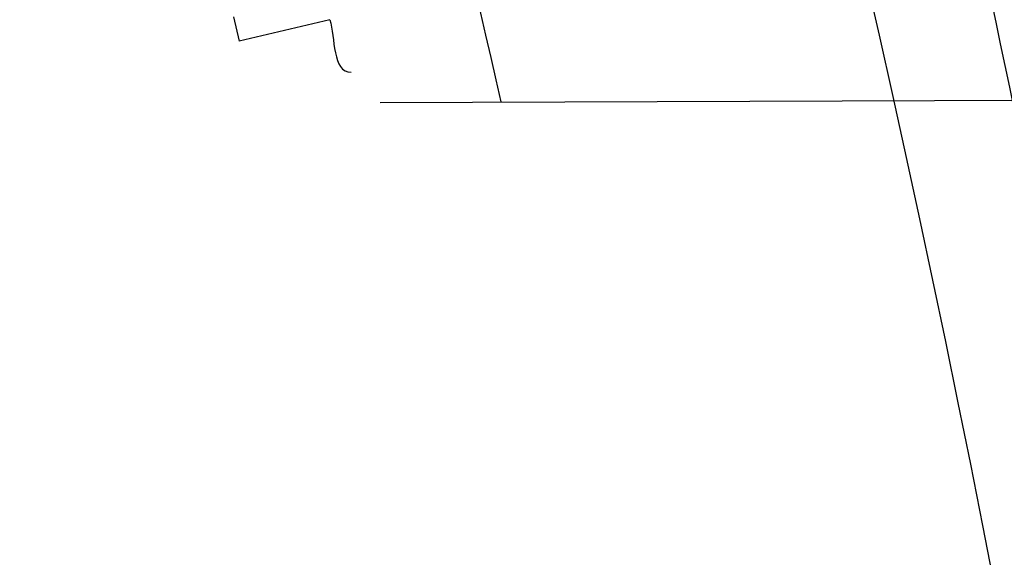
# Model space of a CAD drawing. Header units: millimetres. Extents: x 0 to 297, y 0 to 210.
# Tile 97 of 256: x 143.472 to 143.4959, y 93.4897 to 93.5028. Entities that reach past the tile are written whole.
import ezdxf

# ---------------------------------------------------------------- set-up
doc = ezdxf.new("R2010")
doc.units = ezdxf.units.MM
doc.header["$LTSCALE"] = 16.335
doc.layers.get('0').update_dxf_attribs({"linetype": 'CONTINUOUS'})
for name, color, linetype in [('01_GLOBAL', 7, 'CONTINUOUS'), ('INTFCLR_1', 7, 'CONTINUOUS'), ('INTFCLR_144815', 7, 'CONTINUOUS')]:
    doc.layers.add(name, color=color, linetype=linetype)

msp = doc.modelspace()

# ---------------------------------------------------------------- linework, layer by layer
at = {"color": 7, "linetype": 'Continuous'}
msp.add_circle((144.2368034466, 92.193132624), 3.04, dxfattribs=at)
at = {"color": 9, "linetype": 'Continuous'}
msp.add_arc((144.2368034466, 92.193132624), 3.001038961, 92.9674534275, 177.0325465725, dxfattribs=at)
at = {"layer": '01_GLOBAL', "color": 7, "linetype": 'Continuous'}
msp.add_circle((144.2368034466, 92.193132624), 3.08, dxfattribs=at)
at = {"layer": 'INTFCLR_1', "color": 9, "linetype": 'Continuous'}
for p, q in [((143.4772068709, 93.5028402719), (143.4773429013, 93.50225435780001)), ((143.4795337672, 93.5027719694), (143.4773429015, 93.50225435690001)), ((143.4807515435, 93.5007671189), (143.5082285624, 93.50086303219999))]:
    msp.add_line(p, q, dxfattribs=at)
at = {"layer": 'INTFCLR_1', "color": 6, "linetype": 'Continuous'}
for radius, start, end in [(0.4827613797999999, 270, 90.00000002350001), (0.4587930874, 270, 90.00000002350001), (0.417241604, 12.6566595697, 15.0858372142)]:
    msp.add_arc((143.076579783, 93.4093562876), radius, start, end, dxfattribs=at)
at = {"layer": 'INTFCLR_1', "color": 9, "linetype": 'Continuous'}
msp.add_arc((143.0804235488, 93.4093562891), 0.4227844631, 346.8756062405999, 13.1243934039, dxfattribs=at)
for points, knots in [([(143.505791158, 93.2600745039), (143.5067409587, 93.2626590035), (143.5086022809, 93.26787776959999), (143.5121486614, 93.2784613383), (143.5179028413, 93.2974584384), (143.5232385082, 93.319755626), (143.5267617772, 93.3396835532), (143.5282429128, 93.3498591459), (143.5290073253, 93.35574456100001), (143.5307716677, 93.37052008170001), (143.5326049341, 93.3957667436), (143.5323109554, 93.4255533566), (143.5309256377, 93.444856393), (143.5300542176, 93.4537694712), (143.5294126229, 93.45969752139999), (143.5274302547, 93.4756973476), (143.5229291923, 93.50131752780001), (143.5164430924, 93.5263308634), (143.5118037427, 93.5411769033), (143.5100588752, 93.5464871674), (143.5074043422, 93.5543094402), (143.501415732, 93.57066310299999), (143.4910739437, 93.59466517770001), (143.4792964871, 93.6173411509), (143.4710860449, 93.6312983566), (143.4672487, 93.637511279), (143.4646994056, 93.64156113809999), (143.4578048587, 93.6522122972), (143.446251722, 93.6685591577), (143.4302039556, 93.688459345), (143.4166114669, 93.7033760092), (143.4071163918, 93.7129106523), (143.4018664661, 93.7179588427), (143.3945821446, 93.7247669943), (143.3843862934, 93.7336815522), (143.373349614, 93.7423309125), (143.3667450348, 93.7470278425), (143.3640805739, 93.74883137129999), (143.3625174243, 93.7498684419), (143.360134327, 93.7513983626), (143.3576340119, 93.7529030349), (143.3554317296, 93.7540584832), (143.3541938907, 93.75463331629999), (143.3532081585, 93.75498488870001), (143.3525262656, 93.7551440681), (143.3519536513, 93.75505755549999), (143.3518421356, 93.7545186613), (143.35211692, 93.75392300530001), (143.35259409, 93.7530975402), (143.3533650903, 93.7520584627), (143.354392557, 93.75079155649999), (143.3556852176, 93.7493056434), (143.3572290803, 93.7475999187), (143.358673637, 93.7460457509), (143.3599466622, 93.7446920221), (143.3621637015, 93.7423493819), (143.3658426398, 93.73850358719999), (143.3733257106, 93.73065133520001), (143.3814986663, 93.7218418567), (143.3889438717, 93.71342202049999), (143.3935459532, 93.708067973), (143.4009463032, 93.699278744), (143.4122758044, 93.6850353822), (143.4271285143, 93.6643128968), (143.4378788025, 93.6473958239), (143.4449171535, 93.6353542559), (143.4496927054, 93.62688497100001), (143.457931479, 93.6114260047), (143.4689344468, 93.588081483), (143.4765250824, 93.5686183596), (143.480055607, 93.5585271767)], [0, 0, 0, 0, 0.0103790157, 0.0208837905, 0.0420711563, 0.0851838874, 0.1071959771, 0.1183352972, 0.1239410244, 0.1295662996, 0.174425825, 0.2192336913, 0.2417180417, 0.247353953, 0.2529903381, 0.2641931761, 0.3081223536, 0.3509244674, 0.3614867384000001, 0.3667496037, 0.3719933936, 0.3926231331, 0.4323811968, 0.4704128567, 0.4888542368, 0.4934078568, 0.4979383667, 0.5068920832, 0.5412323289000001, 0.5733304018, 0.6031976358, 0.6172527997, 0.6240454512, 0.6306500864, 0.6548352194, 0.6750684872, 0.6834752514, 0.6853781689, 0.6871962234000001, 0.6905460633, 0.6960524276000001, 0.6981915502, 0.6999110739, 0.7012078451, 0.7020914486, 0.7026255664, 0.703100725, 0.7038824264, 0.7050749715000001, 0.7066970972, 0.7087489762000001, 0.7112252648, 0.7141188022, 0.7174211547, 0.7192230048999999, 0.7211233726, 0.7295789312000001, 0.7392839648, 0.7620096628, 0.7748693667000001, 0.7816473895, 0.7886214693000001, 0.8181786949, 0.8502212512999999, 0.8846823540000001, 0.8936821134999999, 0.9027944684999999, 0.9213301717, 0.9597016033, 1, 1, 1, 1]), ([(143.3574002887, 93.7533562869), (143.3579828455, 93.753356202), (143.360948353, 93.7521830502), (143.3643531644, 93.7501915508), (143.3676585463, 93.7481125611), (143.3692467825, 93.74707786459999), (143.3719545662, 93.74527944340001), (143.378664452, 93.7405994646), (143.3898825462, 93.7319854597), (143.4002548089, 93.7231045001), (143.4076654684, 93.7163228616), (143.4130031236, 93.71129788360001), (143.422653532, 93.7018115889), (143.4364709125, 93.68697153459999), (143.4527894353, 93.66717079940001), (143.4645442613, 93.65089855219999), (143.4715593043, 93.6402954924), (143.474151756, 93.63626614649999), (143.4780526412, 93.63008701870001), (143.4863962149, 93.616211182), (143.4983688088, 93.5936629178), (143.5088888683, 93.5697819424), (143.5149812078, 93.55350851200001), (143.5176807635, 93.5457272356), (143.5194547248, 93.5404463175), (143.524169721, 93.5256878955), (143.5307635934, 93.5008186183), (143.5353421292, 93.4753316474), (143.5373581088, 93.459416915), (143.5380104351, 93.45352171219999), (143.5388963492, 93.444658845), (143.5403047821, 93.42546452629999), (143.5406037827, 93.3958405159), (143.5387395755, 93.3707344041), (143.5369460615, 93.35604353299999), (143.5361688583, 93.3501906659), (143.5346627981, 93.3400704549), (143.5310794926, 93.320247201), (143.5256534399, 93.29807146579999), (143.5198047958, 93.2791850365), (143.5161994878, 93.2686605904), (143.5143072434, 93.26347094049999), (143.5133416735, 93.2609008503)], [0, 0, 0, 0, 0.0031306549, 0.0166311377, 0.0214593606, 0.0240790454, 0.0268205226, 0.0389267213, 0.0680356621, 0.1027866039, 0.1122691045, 0.1220183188, 0.1421809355, 0.1849822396, 0.2309158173, 0.2799873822, 0.2927706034, 0.2992370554, 0.3057353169, 0.3320403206, 0.3862319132, 0.4428084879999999, 0.4721383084, 0.4795908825, 0.487069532, 0.5020757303, 0.5628487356, 0.6251729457, 0.6410612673, 0.6490543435, 0.6570463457, 0.6889269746, 0.7524526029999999, 0.8160592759, 0.8240370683, 0.8319876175, 0.8477879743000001, 0.8790177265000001, 0.9402188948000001, 0.970317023, 0.9852457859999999, 1, 1, 1, 1]), ([(143.480055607, 93.5585271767), (143.4837259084, 93.5480364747), (143.4903909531, 93.5264789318), (143.4967360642, 93.4987698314), (143.4998687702, 93.480263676), (143.5011284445, 93.4715333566), (143.5019170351, 93.4656589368), (143.5038463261, 93.4494766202), (143.5057008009, 93.4227915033), (143.5054397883, 93.39601168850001), (143.5044671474, 93.37963975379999), (143.504022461, 93.3736652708), (143.5032714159, 93.3647734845), (143.5012002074, 93.34583974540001), (143.4963788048, 93.31729318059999), (143.49048443, 93.2935876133), (143.4864832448, 93.279982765), (143.4848602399, 93.2746477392), (143.4819377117, 93.26549629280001), (143.4757637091, 93.2478316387), (143.4658991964, 93.2237526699), (143.4557508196, 93.2030768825), (143.4492053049, 93.1910087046), (143.4468307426, 93.1867521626), (143.4433023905, 93.1805423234), (143.4357024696, 93.1677434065), (143.4236423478, 93.1493254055), (143.4088585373, 93.1292209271), (143.3981978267, 93.1161056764), (143.3920521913, 93.10890703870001), (143.3897353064, 93.10622028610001), (143.3858253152, 93.1017514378), (143.3786022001, 93.09371030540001), (143.3707422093, 93.0853343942), (143.3636495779, 93.0779186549), (143.3593994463, 93.0734576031), (143.3560255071, 93.0698150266), (143.3538487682, 93.0672934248), (143.3526496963, 93.0656994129), (143.3521523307, 93.0648535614), (143.3518509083, 93.0642467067), (143.3519780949, 93.06345700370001), (143.3536612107, 93.06380038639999), (143.3555127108, 93.06468782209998), (143.3588652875, 93.0665002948), (143.3620632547, 93.0685373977), (143.3646891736, 93.0702872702), (143.3663741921, 93.0714458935), (143.3692060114, 93.0734278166), (143.3737350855, 93.0767437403), (143.3800639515, 93.0816635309), (143.3895251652, 93.0894491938), (143.3979931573, 93.09704369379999), (143.4054028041, 93.1041496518), (143.4107134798, 93.1093907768), (143.4202844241, 93.1192590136), (143.4339256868, 93.13464747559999), (143.4499433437, 93.1551077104), (143.4614126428, 93.1718688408), (143.4682300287, 93.1827697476), (143.4707469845, 93.1869112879), (143.4745342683, 93.1932658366), (143.4826220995, 93.2075340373), (143.4941655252, 93.2306938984), (143.5021068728, 93.2500492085), (143.505791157, 93.2600745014)], [0, 0, 0, 0, 0.0419354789, 0.08505031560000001, 0.1071497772, 0.1127379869, 0.1183317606, 0.1295131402, 0.1742263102, 0.2191466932, 0.230445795, 0.2361065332, 0.241751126, 0.2641147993, 0.3079545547, 0.3508736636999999, 0.3561840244, 0.3614616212, 0.3719139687, 0.3924297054, 0.4320526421, 0.4700131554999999, 0.4792642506, 0.483852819, 0.4884035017, 0.5062126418, 0.5400088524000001, 0.5714206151, 0.6003317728, 0.6037560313, 0.6071340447, 0.6137178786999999, 0.6261602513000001, 0.6479155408, 0.6570536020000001, 0.6648783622, 0.6711643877, 0.6757843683, 0.6774462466, 0.6786751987, 0.6794900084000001, 0.6799813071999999, 0.6813020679, 0.6842478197, 0.6888651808, 0.6950795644, 0.6987591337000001, 0.70073729, 0.7027989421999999, 0.7117993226, 0.7219139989, 0.7330405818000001, 0.7580265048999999, 0.7648041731, 0.7717766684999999, 0.7861782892, 0.816667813, 0.8493175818, 0.8841610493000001, 0.8932352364, 0.8978283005, 0.9024468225, 0.9211469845, 0.9596997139, 1, 1, 1, 1]), ([(143.3574002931, 93.0653562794), (143.3572429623, 93.0653562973), (143.3568577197, 93.0654322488), (143.3568775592, 93.06612476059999), (143.3572897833, 93.0668372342), (143.3580025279, 93.06789625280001), (143.3590890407, 93.0692141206), (143.3605161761, 93.0708335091), (143.3622809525, 93.072732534), (143.364262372, 93.0748061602), (143.366417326, 93.0770245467), (143.3695810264, 93.08025667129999), (143.3761156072, 93.0869122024), (143.384127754, 93.09523631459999), (143.391492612, 93.1032318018), (143.3954790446, 93.1076756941), (143.3978410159, 93.1103473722), (143.4041032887, 93.11750254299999), (143.4149655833, 93.130539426), (143.4300350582, 93.1505356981), (143.4423327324, 93.1688638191), (143.4500842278, 93.18160511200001), (143.4536819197, 93.18778553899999), (143.4561024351, 93.19202072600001), (143.4627716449, 93.20402316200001), (143.4731139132, 93.2245897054), (143.4831746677, 93.2485613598), (143.4894718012, 93.2661502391), (143.4924519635, 93.2752607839), (143.4941067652, 93.2805713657), (143.4981845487, 93.2941079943), (143.5041933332, 93.3176982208), (143.5091109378, 93.34612180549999), (143.5112232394, 93.3649740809), (143.5119890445, 93.3738262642), (143.5124424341, 93.37977367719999), (143.5134340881, 93.3960708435), (143.5137003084, 93.4227328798), (143.5118091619, 93.4492982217), (143.5098423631, 93.46540487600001), (143.5090383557, 93.47125249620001), (143.5077538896, 93.4799440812), (143.5045588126, 93.4983716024), (143.498087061, 93.52596105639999), (143.4912937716, 93.5474097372), (143.4875537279, 93.5578460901)], [0, 0, 0, 0, 0.0008731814, 0.0017184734, 0.0032338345, 0.0055641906, 0.008732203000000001, 0.0127298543, 0.0175349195, 0.0231216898, 0.028646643, 0.0346996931, 0.0482229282, 0.0804128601, 0.09881585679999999, 0.1085510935, 0.1135452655, 0.1186072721, 0.1613234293, 0.207686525, 0.2575125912, 0.2837456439, 0.2904463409, 0.297201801, 0.3108185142, 0.3666506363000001, 0.4248611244, 0.4549770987, 0.470314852, 0.4780577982, 0.4858479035, 0.548777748, 0.6130125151, 0.6457681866, 0.6540348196, 0.6623247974, 0.6788712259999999, 0.7446474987, 0.8101274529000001, 0.8265054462, 0.8346996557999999, 0.8428862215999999, 0.8752668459, 0.9384715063, 1, 1, 1, 1])]:
    msp.add_open_spline(points, degree=3, knots=knots, dxfattribs=at)
at = {"layer": 'INTFCLR_1', "color": 6, "linetype": 'Continuous'}
for points, knots in [([(143.391388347, 93.7533562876), (143.3904120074, 93.7533562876), (143.3921762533, 93.7499955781), (143.3936912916, 93.7481416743), (143.3961672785, 93.74488846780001), (143.3992225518, 93.74120886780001), (143.403128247, 93.736512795), (143.4076936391, 93.73105931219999), (143.4125904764, 93.7251278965), (143.4174256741, 93.7191674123), (143.4219266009, 93.7134900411), (143.4260587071, 93.708161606), (143.4298162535, 93.70320548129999), (143.4332121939, 93.6986295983), (143.4362702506, 93.6944235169), (143.4390204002, 93.69056916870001), (143.4414908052, 93.687044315), (143.44370074, 93.6838395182), (143.4456749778, 93.6809337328), (143.4474377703, 93.67830292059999), (143.4490168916, 93.6759165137), (143.4504211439, 93.6737705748), (143.4516679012, 93.67184551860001), (143.4527743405, 93.67012138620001), (143.4537663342, 93.6685626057), (143.4546489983, 93.6671650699), (143.4556772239, 93.66552631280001), (143.456672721, 93.66392530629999), (143.4576979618, 93.66226084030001), (143.4585721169, 93.66083168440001), (143.4595323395, 93.65924962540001), (143.4605887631, 93.6574940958), (143.4617562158, 93.65553545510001), (143.4630444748, 93.65335047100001), (143.464465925, 93.65090949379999), (143.4660286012, 93.6481892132), (143.4677482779, 93.64514958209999), (143.4696392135, 93.6417492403), (143.4717186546, 93.63793570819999), (143.4740086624, 93.6336424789), (143.4765248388, 93.62880536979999), (143.4792812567, 93.62335013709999), (143.4822951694, 93.61718591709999), (143.4855914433, 93.610185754), (143.4891913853, 93.6021966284), (143.4931140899, 93.59302320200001), (143.4973740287, 93.58243061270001), (143.5019825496, 93.5700832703), (143.5068772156, 93.55569758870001), (143.5117345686, 93.53967004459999), (143.5162134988, 93.5226760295), (143.5200746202, 93.5054858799), (143.5232856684, 93.4882487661), (143.5258459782, 93.471032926), (143.5277689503, 93.4538356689), (143.5290609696, 93.4366975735), (143.529733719, 93.4196019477), (143.5297948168, 93.4025757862), (143.5292510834, 93.38560341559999), (143.5281065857, 93.3686870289), (143.5263644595, 93.3518401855), (143.5240214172, 93.3350289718), (143.5210770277, 93.31827583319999), (143.5175167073, 93.30154440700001), (143.5133376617, 93.28485591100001), (143.5085942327, 93.268441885), (143.5035656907, 93.2530998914), (143.4986112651, 93.23947982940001), (143.4940105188, 93.2278474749), (143.4897809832, 93.2178519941), (143.485903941, 93.2091976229), (143.4823616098, 93.2016588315), (143.4791285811, 93.19505078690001), (143.4761817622, 93.1892359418), (143.4734988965, 93.1841024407), (143.4710647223, 93.1795662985), (143.4688610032, 93.1755541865), (143.466865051, 93.1719939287), (143.4650570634, 93.1688259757), (143.4634184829, 93.16599997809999), (143.461937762, 93.1634824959), (143.4606041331, 93.16124327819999), (143.4594032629, 93.15924877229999), (143.4583170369, 93.15746207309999), (143.457331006, 93.1558543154), (143.4564183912, 93.15437798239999), (143.4555069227, 93.15291457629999), (143.4545265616, 93.151352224), (143.4534184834, 93.14960100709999), (143.4521719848, 93.1476496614), (143.4507682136, 93.14547482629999), (143.4491853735, 93.14305109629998), (143.4474055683, 93.1403597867), (143.4454085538, 93.13738261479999), (143.4431685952, 93.1340952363), (143.4406602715, 93.13047449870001), (143.4378551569, 93.12649963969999), (143.4347311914, 93.1221597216), (143.4312583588, 93.1174362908), (143.4274059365, 93.11231294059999), (143.4231637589, 93.1068033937), (143.4185304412, 93.1009244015), (143.4135422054, 93.0947465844), (143.408452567, 93.0885653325), (143.4036878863, 93.08286772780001), (143.3995946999, 93.07795220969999), (143.3963986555, 93.0741115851), (143.3938021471, 93.0707181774), (143.3922373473, 93.06880673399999), (143.3903920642, 93.0653562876), (143.391388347, 93.0653562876)], [0, 0, 0, 0, 0.0038604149, 0.007501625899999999, 0.0124785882, 0.0188917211, 0.0268498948, 0.0364677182, 0.0470694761, 0.05724446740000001, 0.066818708, 0.0757144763, 0.0839053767, 0.0914099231, 0.0982451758, 0.1044667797, 0.1101313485, 0.11526428, 0.1198589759, 0.1240215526, 0.1277856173, 0.1311734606, 0.1341617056, 0.1368541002, 0.1392736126, 0.1414672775, 0.143389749, 0.1469230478, 0.1489215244, 0.1511192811, 0.1535471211, 0.1562389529, 0.1592204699, 0.1625628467, 0.1662680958, 0.1703891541, 0.1749670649, 0.1800767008, 0.1857729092, 0.1921414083, 0.199315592, 0.2073311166, 0.2163077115, 0.2264451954, 0.2379233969, 0.2509534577, 0.2658909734, 0.2830621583, 0.3030578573, 0.3259639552, 0.3492662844, 0.3725305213, 0.3956109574, 0.4185782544, 0.4413347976, 0.4640172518, 0.4865192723, 0.5089682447, 0.5313242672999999, 0.5536477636, 0.5759939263, 0.5982772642, 0.6207472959, 0.6432362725, 0.6658996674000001, 0.6887559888, 0.7107777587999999, 0.7297237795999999, 0.7460531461, 0.7602331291, 0.7726347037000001, 0.7835467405, 0.7931663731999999, 0.8017211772, 0.8093215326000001, 0.8160683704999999, 0.8220757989, 0.8274205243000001, 0.8322066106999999, 0.8364980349, 0.8403367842, 0.8437547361, 0.8468031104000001, 0.8495420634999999, 0.8520223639, 0.8542604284, 0.8564046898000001, 0.8588391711, 0.861553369, 0.8645986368, 0.8679945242, 0.8717882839, 0.8760445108, 0.8807522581, 0.8859628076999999, 0.8917731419, 0.8981681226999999, 0.9051985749, 0.9129160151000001, 0.9213486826, 0.9305434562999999, 0.9404096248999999, 0.9509435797, 0.9619432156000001, 0.9720502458, 0.9803711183, 0.9870628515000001, 0.9922716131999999, 0.9960607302, 1, 1, 1, 1]), ([(143.3913883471, 93.0653562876), (143.3925009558, 93.0653562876), (143.3944304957, 93.0666565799), (143.3973970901, 93.0684425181), (143.4007982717, 93.07091395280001), (143.4050037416, 93.07413406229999), (143.4100111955, 93.07824530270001), (143.4155298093, 93.08303751), (143.4211292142, 93.0881607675), (143.4264144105, 93.0932249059), (143.43125736, 93.0980502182), (143.4356657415, 93.10260404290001), (143.4396603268, 93.1068634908), (143.4432708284, 93.1108234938), (143.4465216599, 93.11448276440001), (143.4494397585, 93.1178438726), (143.4520627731, 93.1209293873), (143.4544121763, 93.1237459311), (143.456513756, 93.1263080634), (143.4583900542, 93.12863120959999), (143.4600695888, 93.13073982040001), (143.4615949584, 93.1326788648), (143.4630975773, 93.13461062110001), (143.4646983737, 93.1366936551), (143.4663978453, 93.1389353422), (143.4680793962, 93.14118497), (143.4697311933, 93.1434241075), (143.4714499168, 93.1457859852), (143.4733525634, 93.1484399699), (143.4754791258, 93.1514562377), (143.477855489, 93.15489250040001), (143.4805066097, 93.1588113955), (143.4834545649, 93.163277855), (143.4867221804, 93.1683718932), (143.4903444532, 93.1742054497), (143.4943554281, 93.18090734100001), (143.4987865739, 93.1886348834), (143.5036710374, 93.1975962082), (143.5090369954, 93.2080352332), (143.5149200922, 93.22031723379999), (143.5212054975, 93.234617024), (143.5274896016, 93.2504853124), (143.5333654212, 93.2672157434), (143.5385840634, 93.28417448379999), (143.543100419, 93.30119588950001), (143.5469295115, 93.31826170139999), (143.5500694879, 93.3352816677), (143.5525457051, 93.3523020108), (143.5543635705, 93.36925021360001), (143.5555404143, 93.3861532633), (143.5560867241, 93.4029944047), (143.5560112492, 93.4197765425), (143.5553196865, 93.436509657), (143.5540157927, 93.4531831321), (143.5520992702, 93.46980412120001), (143.5495685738, 93.4863701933), (143.5464237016, 93.5028559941), (143.5426520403, 93.51929845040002), (143.5382472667, 93.5356769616), (143.5331875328, 93.5520104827), (143.527486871, 93.5682159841), (143.5213730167, 93.5836821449), (143.515238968, 93.5976906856), (143.5094946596, 93.6097472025), (143.5042564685, 93.6200023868), (143.4994933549, 93.6288052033), (143.4951738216, 93.63640014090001), (143.4912628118, 93.642992), (143.4877284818, 93.6487368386), (143.4845342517, 93.6537660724), (143.4816534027, 93.65817529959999), (143.4790579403, 93.662051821), (143.4767281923, 93.6654573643), (143.4746357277, 93.668457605), (143.472765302, 93.67109499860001), (143.4710870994, 93.67342680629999), (143.46957943, 93.6754943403), (143.4681380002, 93.6774474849), (143.4666395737, 93.67945477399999), (143.4649885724, 93.68163852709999), (143.463288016, 93.68385659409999), (143.4615819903, 93.6860513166), (143.4598543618, 93.68824549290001), (143.4579581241, 93.69062033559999), (143.4558400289, 93.69323162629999), (143.4534675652, 93.6961063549), (143.4508179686, 93.6992567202), (143.447859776, 93.7026992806), (143.4445666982, 93.7064428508), (143.4409044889, 93.71049854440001), (143.4368464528, 93.7148646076), (143.4323696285, 93.7195302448), (143.4274456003, 93.7244775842), (143.4220754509, 93.7296631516), (143.4163486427, 93.7349445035), (143.410661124, 93.73991840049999), (143.4054543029, 93.74422210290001), (143.4010724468, 93.7475953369), (143.3975442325, 93.7501732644), (143.3944939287, 93.7520163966), (143.3925216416, 93.7533562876), (143.3913883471, 93.7533562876)], [0, 0, 0, 0, 0.0042187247, 0.0081401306, 0.0133978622, 0.0200459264, 0.0282638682, 0.0379443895, 0.0477615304, 0.05703690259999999, 0.0656973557, 0.0736821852, 0.0810680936, 0.0878383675, 0.0940009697, 0.0996271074, 0.1047154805, 0.1093563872, 0.1135342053, 0.1172803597, 0.1206792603, 0.1237557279, 0.1266349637, 0.1299589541, 0.1337168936, 0.1373013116, 0.1406085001, 0.1442672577, 0.148377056, 0.1529904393, 0.1582606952, 0.164218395, 0.1709303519, 0.1785521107, 0.1871652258, 0.1969659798, 0.2081658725, 0.2209392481, 0.2356613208, 0.2526660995, 0.2725685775, 0.2948769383, 0.3173640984, 0.3397873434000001, 0.3621386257, 0.3841211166, 0.4060891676, 0.4277469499, 0.4493218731, 0.470705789, 0.4919793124, 0.5131981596, 0.5343255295, 0.5554668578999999, 0.5765984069, 0.5977513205, 0.6189954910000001, 0.6402209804, 0.6617015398, 0.6832900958, 0.7050415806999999, 0.7268239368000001, 0.7463339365, 0.7630160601, 0.7774553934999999, 0.7899931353, 0.8009638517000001, 0.8105830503, 0.8190545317, 0.8265380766, 0.8331730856, 0.8390248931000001, 0.8442268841, 0.8488182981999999, 0.8528943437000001, 0.8564866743, 0.8597116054, 0.8625968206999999, 0.8656908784, 0.8692094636, 0.8729771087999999, 0.8762884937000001, 0.879749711, 0.8835661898, 0.8878115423, 0.8924986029, 0.8976989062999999, 0.9034198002, 0.9097088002, 0.9166034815, 0.9241390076, 0.9323094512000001, 0.9411199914, 0.9506041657, 0.9606137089, 0.9706541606, 0.9792553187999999, 0.9862062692, 0.9916647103, 0.9957028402, 1, 1, 1, 1])]:
    msp.add_open_spline(points, degree=3, knots=knots, dxfattribs=at)
msp.add_open_spline([(143.4795337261, 93.5027719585), (143.4796680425, 93.5023328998), (143.4795944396, 93.50149478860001), (143.480053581, 93.5014963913)], degree=3, dxfattribs=at)
at = {"layer": 'INTFCLR_144815', "color": 6, "linetype": 'Continuous'}
for radius in [0.5104906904, 0.4864760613]:
    msp.add_circle((143.076579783, 93.4093562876), radius, dxfattribs=at)
for radius, start, end in [(0.7037433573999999, 313.9937911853, 154.5150993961), (0.6797433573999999, 312.9543589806, 154.5144414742), (0.6572577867, 282.2440355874, 71.2863570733), (0.5186031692, 308.490992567, 51.50900743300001)]:
    msp.add_arc((143.076579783, 93.4093562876), radius, start, end, dxfattribs=at)
at = {"layer": 'INTFCLR_144815', "color": 9, "linetype": 'Continuous'}
for centre, radius, start, end in [((143.076579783, 93.4093562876), 0.6528896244, 292.4997540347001, 54.0964566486), ((143.0765826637, 93.40935763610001), 0.5889741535, 292.4997540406, 54.09645665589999), ((143.076579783, 93.4093562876), 0.5151250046, 313.8592910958, 46.1407088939), ((143.0765797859, 93.4093562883), 0.5790372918, 311.2505121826, 12.701512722)]:
    msp.add_arc(centre, radius, start, end, dxfattribs=at)
at = {"layer": 'INTFCLR_144815', "color": 6, "linetype": 'Continuous'}
for points, knots in [([(143.559959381, 93.4093562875), (143.559959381, 93.4118703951), (143.5599220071, 93.41689924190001), (143.5597537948, 93.4244421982), (143.5594733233, 93.4319851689), (143.5590804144, 93.4395281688), (143.5585748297, 93.44707105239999), (143.5579562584, 93.45461378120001), (143.5572243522, 93.4621559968), (143.5563786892, 93.4696975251), (143.5554188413, 93.4772377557), (143.5543443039, 93.4847763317), (143.5531546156, 93.4923122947), (143.5518492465, 93.4998449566), (143.5504277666, 93.50737293), (143.5488896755, 93.51489518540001), (143.5472346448, 93.52240985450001), (143.5454623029, 93.5299153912), (143.5435725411, 93.5374092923), (143.5415652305, 93.54488940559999), (143.5394406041, 93.55235253), (143.5371989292, 93.5597957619), (143.5348409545, 93.56721505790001), (143.5323675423, 93.57460659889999), (143.529780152, 93.58196541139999), (143.5270804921, 93.58928656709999), (143.5242709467, 93.5965641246), (143.5213543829, 93.6037918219), (143.5183344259, 93.61096254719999), (143.5152154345, 93.61806858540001), (143.5120026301, 93.62510149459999), (143.5087022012, 93.6320520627), (143.505321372, 93.6389103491), (143.5018684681, 93.6456657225), (143.4983529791, 93.6523068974), (143.4947855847, 93.65882202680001), (143.4911781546, 93.66519881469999), (143.4875436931, 93.6714246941), (143.4838962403, 93.67748703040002), (143.4802507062, 93.68337338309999), (143.4766226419, 93.68907180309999), (143.473027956, 93.6945711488), (143.4694825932, 93.6998613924), (143.4660021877, 93.7049339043), (143.4626017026, 93.7097817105), (143.459295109, 93.71439965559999), (143.4560950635, 93.7187845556), (143.4530128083, 93.7229350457), (143.4500581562, 93.7268513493), (143.4472396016, 93.7305349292), (143.4445638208, 93.7339889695), (143.4420354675, 93.7372184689), (143.4396569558, 93.7402303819), (143.4374291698, 93.7430326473), (143.4353519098, 93.7456336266), (143.4334244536, 93.7480414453), (143.4316455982, 93.7502639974), (143.4300138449, 93.7523087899), (143.4285275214, 93.75418281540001), (143.4271849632, 93.7558925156), (143.4259844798, 93.7574434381), (143.4249241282, 93.7588419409), (143.4240021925, 93.7600902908), (143.4232155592, 93.7612022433), (143.422565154, 93.7621551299), (143.4220400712, 93.7630318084), (143.4215107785, 93.7638474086), (143.4211293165, 93.7653465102), (143.4216624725, 93.7653561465)], [0, 0, 0, 0, 0.0193232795, 0.0386507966, 0.0579870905, 0.0773359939, 0.09670230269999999, 0.1160891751, 0.1355014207, 0.154941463, 0.1744140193, 0.1939206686, 0.213465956, 0.2330500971, 0.2526769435, 0.2723457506, 0.2920596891, 0.3118161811, 0.3316171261, 0.3514582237, 0.3713396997, 0.3912550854, 0.4112023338, 0.4311723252, 0.4511600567, 0.471153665, 0.4911437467, 0.5111161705, 0.5310553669, 0.5509435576, 0.5707599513, 0.5904809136, 0.6100798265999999, 0.6295269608, 0.6487896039, 0.6678319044, 0.6866152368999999, 0.7050985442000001, 0.7232388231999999, 0.7409918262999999, 0.758313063, 0.7751587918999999, 0.7914870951, 0.8072590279, 0.8224396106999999, 0.8369988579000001, 0.8509122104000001, 0.8641615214, 0.8767332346, 0.8886179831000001, 0.8998102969, 0.9103147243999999, 0.9201416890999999, 0.9293075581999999, 0.9378296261, 0.9457257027, 0.9530130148, 0.9597096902, 0.9658325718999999, 0.9713969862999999, 0.9764171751, 0.9809076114, 0.9848822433, 0.9883555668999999, 0.9913411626, 0.9938520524, 0.9959015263, 1, 1, 1, 1]), ([(143.433067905, 93.05335642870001), (143.4328265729, 93.0533608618), (143.4324756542, 93.05418000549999), (143.4330197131, 93.0549083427), (143.4334366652, 93.0557926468), (143.4339703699, 93.0566454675), (143.4346161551, 93.0576462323), (143.4354019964, 93.05878669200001), (143.4363208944, 93.0600751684), (143.4373778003, 93.0615151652), (143.4385738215, 93.0631125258), (143.4399109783, 93.0648725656), (143.441391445, 93.0668020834), (143.4430186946, 93.0689099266), (143.4447956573, 93.07120496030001), (143.4467226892, 93.0736934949), (143.4487964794, 93.0763779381), (143.4510117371, 93.0792588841), (143.4533657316, 93.0823409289), (143.4558612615, 93.0856367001), (143.4585019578, 93.0891610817), (143.461284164, 93.0929204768), (143.4641988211, 93.0969147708), (143.4672349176, 93.10114163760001), (143.4703835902, 93.1056021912), (143.473633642, 93.1102946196), (143.4769725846, 93.1152153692), (143.4803867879, 93.12035908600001), (143.4838617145, 93.12571866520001), (143.4873822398, 93.131285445), (143.4909329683, 93.1370494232), (143.4944985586, 93.1429995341), (143.4980640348, 93.1491239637), (143.5016150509, 93.155410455), (143.5051380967, 93.1618465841), (143.508620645, 93.1684199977), (143.5120512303, 93.1751185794), (143.5154195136, 93.18193063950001), (143.5187162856, 93.18884502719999), (143.5219334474, 93.1958512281), (143.5250639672, 93.2029394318), (143.5281017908, 93.21010051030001), (143.5310417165, 93.21732590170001), (143.5338798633, 93.22460897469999), (143.5366072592, 93.2319283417), (143.5392210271, 93.2392754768), (143.5417223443, 93.24665218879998), (143.5441140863, 93.2540675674), (143.5463966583, 93.26152417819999), (143.5485670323, 93.2690127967), (143.5506238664, 93.27652910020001), (143.5525648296, 93.2840635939), (143.5543887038, 93.29160910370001), (143.5560958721, 93.29916427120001), (143.5576869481, 93.306728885), (143.5591625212, 93.3143029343), (143.5605229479, 93.32188557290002), (143.5617683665, 93.3294747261), (143.5628989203, 93.3370678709), (143.5639149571, 93.34466347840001), (143.5648169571, 93.352261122), (143.5656053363, 93.35986024), (143.5662804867, 93.3674604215), (143.5668427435, 93.3750611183), (143.5672924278, 93.38266226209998), (143.5676297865, 93.39026356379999), (143.5678550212, 93.3978650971), (143.5679682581, 93.4054666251), (143.5679695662, 93.4130682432), (143.567858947, 93.4206697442), (143.5676363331, 93.4282712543), (143.5673015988, 93.4358725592), (143.5668545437, 93.44347370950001), (143.5662949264, 93.4510743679), (143.5656224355, 93.45867440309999), (143.5648367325, 93.466273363), (143.5639374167, 93.4738709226), (143.5629240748, 93.4814664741), (143.5617962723, 93.4890592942), (143.5605535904, 93.4966483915), (143.5591956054, 93.50423272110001), (143.5577218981, 93.5118111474), (143.5561322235, 93.5193816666), (143.5544265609, 93.52694151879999), (143.5526049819, 93.5344880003), (143.5506674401, 93.5420191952), (143.5486137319, 93.5495338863), (143.5464439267, 93.5570299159), (143.5441586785, 93.56450343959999), (143.5417591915, 93.57194952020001), (143.5392470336, 93.579362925), (143.5366239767, 93.5867386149), (143.5338923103, 93.5940709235), (143.5310549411, 93.6013534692), (143.5281154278, 93.6085792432), (143.525078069, 93.6157405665), (143.5219479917, 93.6228290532), (143.5187312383, 93.6298355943), (143.5154348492, 93.6367503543), (143.512066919, 93.6435628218), (143.5086366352, 93.65026188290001), (143.5051543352, 93.6568358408), (143.5016314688, 93.6632725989), (143.4980805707, 93.66955978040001), (143.4945151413, 93.67568497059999), (143.4909495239, 93.6816359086), (143.4873986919, 93.6874007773), (143.4838779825, 93.6929685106), (143.480402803, 93.6983290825), (143.4769882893, 93.7034738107), (143.4736489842, 93.7083955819), (143.4703985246, 93.71308903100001), (143.4672493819, 93.7175506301), (143.464212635, 93.721778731), (143.4612978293, 93.72577350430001), (143.4585129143, 93.72953680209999), (143.4558642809, 93.73307192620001), (143.4533568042, 93.73638343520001), (143.450993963, 93.73947689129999), (143.4487779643, 93.74235864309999), (143.4467099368, 93.7450355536), (143.444790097, 93.7475147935), (143.4430178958, 93.7498036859), (143.4413922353, 93.7519094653), (143.4399116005, 93.7538391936), (143.4385741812, 93.7555995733), (143.4373781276, 93.7571969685), (143.4363211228, 93.75863709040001), (143.4354021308, 93.7599256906), (143.4346162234, 93.76106624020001), (143.4339704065, 93.7620670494), (143.4334366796, 93.7629199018), (143.4330197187, 93.7638042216), (143.4324756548, 93.76453256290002), (143.4328265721, 93.76535171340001), (143.433067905, 93.7653561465)], [0, 0, 0, 0, 0.0009310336, 0.002365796, 0.0034193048, 0.0047077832, 0.006237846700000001, 0.0080159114, 0.0100484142, 0.0123424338, 0.0149055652, 0.0177455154, 0.0208683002, 0.0242865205, 0.0280168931, 0.0320641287, 0.03642688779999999, 0.0411013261, 0.0460820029, 0.0513859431, 0.0570470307, 0.0630689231, 0.0694259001, 0.0761196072, 0.0831428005, 0.0904858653, 0.0981365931, 0.1060799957, 0.1142989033, 0.1227742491, 0.1314855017, 0.1404113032, 0.1495299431, 0.1588198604, 0.1682601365, 0.1778307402, 0.1875127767, 0.1972886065, 0.2071421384, 0.2170587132, 0.2270251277, 0.2370298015, 0.2470622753, 0.2571128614, 0.2671789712, 0.2771901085, 0.2871913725, 0.2972229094, 0.3072428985, 0.3172696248, 0.3272959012, 0.3372999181, 0.3472797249, 0.3572378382, 0.3671756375, 0.3770956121, 0.3870009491, 0.3968896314, 0.4067592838, 0.416611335, 0.4264476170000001, 0.4362699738, 0.4460792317, 0.4558777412, 0.465666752, 0.475448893, 0.4852256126, 0.4949995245, 0.5047720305, 0.5145458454, 0.5243224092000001, 0.5341044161, 0.5438932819, 0.5536914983, 0.5635002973, 0.5733219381, 0.5831577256, 0.5930094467, 0.6028783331, 0.6127653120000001, 0.6226711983, 0.6325970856, 0.6425436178, 0.6525082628, 0.6624891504, 0.6724871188, 0.6825027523, 0.6925369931, 0.7025869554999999, 0.7126463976, 0.7227116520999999, 0.7327783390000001, 0.742840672, 0.7528920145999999, 0.7629245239, 0.772929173, 0.7828957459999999, 0.7928124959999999, 0.8026662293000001, 0.8124423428, 0.8221246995, 0.8316958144, 0.8411366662, 0.8504272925, 0.8595467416, 0.8684734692, 0.8771857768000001, 0.8856622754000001, 0.8938824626, 0.9018271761, 0.9094792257, 0.9168237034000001, 0.923848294, 0.9305435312, 0.93690291, 0.9429227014, 0.9486018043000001, 0.9539413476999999, 0.9589446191, 0.9636165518, 0.9679634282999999, 0.9719924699, 0.9757115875, 0.9791292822, 0.9822538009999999, 0.9850935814, 0.9876568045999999, 0.9899510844, 0.9919838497, 0.9937619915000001, 0.9952921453, 0.9965806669, 0.997634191, 0.9990689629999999, 1, 1, 1, 1]), ([(143.3994670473, 93.7533562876), (143.399146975, 93.7533562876), (143.3990453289, 93.7521473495), (143.3998732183, 93.75119655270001), (143.4008762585, 93.749481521), (143.4024694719, 93.74744226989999), (143.4045267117, 93.7448049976), (143.4070952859, 93.7416644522), (143.4101750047, 93.73793095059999), (143.4137722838, 93.7335868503), (143.4179272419, 93.72853263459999), (143.4226335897, 93.7227254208), (143.4278792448, 93.7161112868), (143.4336355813, 93.70864659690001), (143.4398265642, 93.7003379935), (143.4463921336, 93.6911644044), (143.4532128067, 93.6811870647), (143.4601957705, 93.67043454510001), (143.4672140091, 93.65900154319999), (143.4741696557, 93.6469550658), (143.4809580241, 93.6343972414), (143.4875044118, 93.6214014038), (143.4937367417, 93.60806038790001), (143.4996120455, 93.59443039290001), (143.5050872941, 93.5805881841), (143.5101428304, 93.5665721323), (143.5147593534, 93.55243473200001), (143.5189273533, 93.5382124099), (143.5226468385, 93.523921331), (143.525909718, 93.5096138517), (143.5287290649, 93.495262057), (143.5310996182, 93.4809222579), (143.53303206, 93.4665632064), (143.5345263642, 93.45223022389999), (143.5355886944, 93.4379127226), (143.5362231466, 93.4236237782), (143.5363638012, 93.41410874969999), (143.5363638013, 93.40935628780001)], [0, 0, 0, 0, 0.0025344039, 0.005901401, 0.0109295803, 0.0177704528, 0.0265540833, 0.0373505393, 0.04991676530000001, 0.0648695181, 0.0820131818, 0.1017234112, 0.1240566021, 0.1488553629, 0.1763609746, 0.2060970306, 0.2381748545, 0.2720515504, 0.3076064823, 0.3443876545, 0.3821831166, 0.4206251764, 0.4595934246, 0.4987613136, 0.5381325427, 0.5774437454, 0.6167240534, 0.6558745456, 0.6947773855, 0.7336358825, 0.7720551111, 0.8105726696, 0.8487051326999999, 0.8867612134, 0.9246626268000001, 0.9623689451, 1, 1, 1, 1]), ([(143.4446760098, 93.7533562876), (143.4444338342, 93.7533562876), (143.4440805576, 93.75253066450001), (143.4445966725, 93.7517896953), (143.4449904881, 93.75088623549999), (143.4454977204, 93.7500149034), (143.4461122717, 93.74899220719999), (143.4468609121, 93.74782675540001), (143.4477365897, 93.7465104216), (143.4487436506, 93.7450401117), (143.4498827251, 93.7434103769), (143.4511555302, 93.7416160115), (143.4525633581, 93.7396511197), (143.4541073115, 93.73750968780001), (143.455788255, 93.73518529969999), (143.4576064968, 93.7326716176), (143.4595619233, 93.72996211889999), (143.4616535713, 93.7270506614), (143.4638797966, 93.723931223), (143.4662378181, 93.72059853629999), (143.4687238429, 93.7170479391), (143.4713327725, 93.713275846), (143.4740582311, 93.7092797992), (143.4768924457, 93.70505877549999), (143.4798262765, 93.700613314), (143.4828493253, 93.695945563), (143.4859500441, 93.6910593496), (143.4891159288, 93.6859601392), (143.492333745, 93.6806549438), (143.4955897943, 93.67515215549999), (143.4988701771, 93.6694613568), (143.5021610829, 93.6635930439), (143.5054490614, 93.6575583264), (143.5087212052, 93.6513687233), (143.5119653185, 93.64503593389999), (143.5151700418, 93.6385716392), (143.5183249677, 93.631987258), (143.5214206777, 93.6252938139), (143.5244487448, 93.61850183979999), (143.5274017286, 93.6116212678), (143.5302731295, 93.6046613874), (143.5330572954, 93.59763091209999), (143.5357494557, 93.59053772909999), (143.5383454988, 93.5833892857), (143.5408421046, 93.5761920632), (143.5432363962, 93.56895237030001), (143.5455261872, 93.5616754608), (143.547709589, 93.55436655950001), (143.5497852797, 93.5470298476), (143.551752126, 93.53966957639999), (143.5536094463, 93.5322889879), (143.5553566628, 93.5248914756), (143.5569935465, 93.5174794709), (143.5585198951, 93.51005568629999), (143.559935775, 93.50262189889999), (143.5612412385, 93.4951802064), (143.562436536, 93.48773178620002), (143.5635218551, 93.4802782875), (143.5644975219, 93.4728204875), (143.5653637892, 93.46535964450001), (143.5661210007, 93.4578961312), (143.5667694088, 93.45043090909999), (143.5673093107, 93.4429641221), (143.5677409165, 93.4354965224), (143.5680644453, 93.4280280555), (143.5682800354, 93.4205593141), (143.5683878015, 93.4130901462), (143.5683877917, 93.4056210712), (143.5682800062, 93.3981519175), (143.5680643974, 93.3906831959), (143.5677408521, 93.38321478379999), (143.5673092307, 93.3757472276), (143.5667693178, 93.3682805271), (143.5661208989, 93.3608153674), (143.5653636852, 93.3533519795), (143.5644974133, 93.34589121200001), (143.5635217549, 93.33843356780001), (143.5624364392, 93.3309801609), (143.5612411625, 93.32353192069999), (143.5599357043, 93.31609029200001), (143.5585198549, 93.30865668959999), (143.5569935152, 93.30123296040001), (143.555356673, 93.2938211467), (143.5536094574, 93.2864236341), (143.551752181, 93.2790432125), (143.5497853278, 93.2716829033), (143.5477096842, 93.26434634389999), (143.545526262, 93.2570373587), (143.5432365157, 93.2497605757), (143.540842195, 93.2425207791), (143.5383456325, 93.235323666), (143.5357495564, 93.2281751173), (143.5330574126, 93.22108196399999), (143.5302732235, 93.21405142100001), (143.5274018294, 93.20709154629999), (143.5244488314, 93.2002109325), (143.5214207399, 93.1934188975), (143.5183250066, 93.1867253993), (143.5151700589, 93.1801409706), (143.5119653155, 93.173676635), (143.5087211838, 93.16734381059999), (143.5054490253, 93.1611541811), (143.5021610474, 93.1551194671), (143.4988701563, 93.14925118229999), (143.4955897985, 93.14356042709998), (143.4923337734, 93.1380576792), (143.4891159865, 93.1327525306), (143.4859501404, 93.1276533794), (143.4828494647, 93.1227672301), (143.4798264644, 93.118099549), (143.4768926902, 93.1136541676), (143.4740585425, 93.1094332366), (143.4713331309, 93.1054372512), (143.4687242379, 93.1016652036), (143.4662382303, 93.09811462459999), (143.463880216, 93.09478194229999), (143.4616539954, 93.091662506), (143.4595623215, 93.08875100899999), (143.4576068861, 93.0860414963), (143.4557885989, 93.0835277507), (143.454107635, 93.0812033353), (143.4525636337, 93.07906183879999), (143.4511557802, 93.0770969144), (143.449882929, 93.0753024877), (143.4487438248, 93.0736727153), (143.4477367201, 93.0722023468), (143.4468610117, 93.0708859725), (143.4461123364, 93.06972047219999), (143.4454977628, 93.0686977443), (143.4449905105, 93.0678263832), (143.4445966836, 93.0669229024), (143.4440805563, 93.06618192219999), (143.4444338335, 93.0653562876), (143.4446760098, 93.0653562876)], [0, 0, 0, 0, 0.0009746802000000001, 0.0024840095, 0.0035885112, 0.0049370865, 0.0065361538, 0.0083919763, 0.0105107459, 0.0128992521, 0.015564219, 0.0185131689, 0.0217532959, 0.0252926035, 0.0291382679, 0.0332981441, 0.0377785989, 0.04258641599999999, 0.0477262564, 0.0532026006, 0.0590172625, 0.0651707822, 0.071661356, 0.0784844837, 0.0856331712, 0.0930977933, 0.1008661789, 0.1089237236, 0.1172537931, 0.1258380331, 0.1346568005, 0.1436896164, 0.1529158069, 0.1623149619, 0.1718668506, 0.1815521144, 0.1913525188, 0.2012510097, 0.2112318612, 0.2212807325, 0.231384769, 0.2415324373, 0.2517131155, 0.2619185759, 0.2721400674, 0.2823718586, 0.2926070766, 0.3028419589, 0.3130713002, 0.3232929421, 0.3335030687, 0.3437008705, 0.3538836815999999, 0.3640517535, 0.374203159, 0.3843390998, 0.3944585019, 0.404563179, 0.4146523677, 0.4247285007, 0.4347913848, 0.4448437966, 0.4548857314, 0.4649202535, 0.4749476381, 0.4849710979, 0.4949910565, 0.5050107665, 0.5150307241, 0.5250541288, 0.5350814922, 0.5451158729, 0.5551577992, 0.5652100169, 0.5752728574, 0.5853487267, 0.5954379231, 0.6055422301, 0.6156616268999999, 0.6257972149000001, 0.6359487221, 0.6461162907, 0.656299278, 0.6664966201, 0.6767070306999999, 0.6869281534, 0.6971578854, 0.7073922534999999, 0.7176279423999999, 0.7278592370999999, 0.7380811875, 0.7482862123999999, 0.758467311, 0.768614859, 0.7787188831, 0.7887678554, 0.7987487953, 0.8086473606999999, 0.8184478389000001, 0.8281331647, 0.8376851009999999, 0.8470843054, 0.8563105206, 0.8653432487, 0.874161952, 0.8827461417, 0.8910761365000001, 0.8991335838, 0.9069018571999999, 0.914366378, 0.9215149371, 0.9283378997, 0.9348283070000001, 0.9409818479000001, 0.9467964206, 0.9522727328, 0.9574126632, 0.9622204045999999, 0.9667010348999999, 0.970860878, 0.9747067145, 0.97824602, 0.9814863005, 0.9844352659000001, 0.9871003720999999, 0.9894889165, 0.9916078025, 0.9934636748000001, 0.9950628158, 0.9964114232, 0.9975159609, 0.9990253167, 1, 1, 1, 1]), ([(143.5694155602, 93.4093562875), (143.5694155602, 93.4120391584), (143.5693739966, 93.41740552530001), (143.5691869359, 93.4254544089), (143.5688750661, 93.4335026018), (143.5684382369, 93.4415496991), (143.5678762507, 93.44959515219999), (143.5671888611, 93.4576384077), (143.5663758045, 93.4656786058), (143.5654367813, 93.4737149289), (143.5643715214, 93.48174609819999), (143.5631797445, 93.4897708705), (143.5618612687, 93.49778737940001), (143.5604159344, 93.5057938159), (143.5588437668, 93.51378760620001), (143.5571448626, 93.5217662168), (143.5553196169, 93.52972619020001), (143.5533685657, 93.5376640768), (143.5512926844, 93.5455753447), (143.5490931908, 93.5534553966), (143.5467718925, 93.5612984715), (143.5443309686, 93.5690986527), (143.5417733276, 93.5768488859), (143.5391024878, 93.5845416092), (143.5363228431, 93.5921682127), (143.5334396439, 93.59971934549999), (143.5304591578, 93.6071847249), (143.5273887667, 93.6145531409), (143.5242370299, 93.62181253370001), (143.5210137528, 93.6289500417), (143.5177300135, 93.6359521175), (143.5143981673, 93.6428046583), (143.5110317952, 93.6494932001), (143.5076455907, 93.6560031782), (143.5042551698, 93.6623202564), (143.5008768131, 93.668430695), (143.4975271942, 93.6743216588), (143.4942230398, 93.6799815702), (143.4909807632, 93.68540043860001), (143.4878160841, 93.6905701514), (143.4847436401, 93.6954847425), (143.4817769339, 93.70014011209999), (143.4789282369, 93.704533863), (143.4762085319, 93.7086651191), (143.4736266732, 93.7125355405), (143.4711891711, 93.71614937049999), (143.4689002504, 93.7195131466), (143.4667626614, 93.7226344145), (143.4647780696, 93.72552114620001), (143.4629473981, 93.7281813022), (143.4612709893, 93.73062258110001), (143.4597487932, 93.73285245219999), (143.4583804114, 93.73487737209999), (143.4571653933, 93.7367049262), (143.4561024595, 93.7383370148), (143.455191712, 93.73979162), (143.4544278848, 93.74103628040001), (143.4536895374, 93.7424353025), (143.4530002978, 93.74340209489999), (143.4527707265, 93.7452018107), (143.4532213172, 93.7452096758)], [0, 0, 0, 0, 0.02225245, 0.0445093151, 0.0667750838, 0.0890537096, 0.1113496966, 0.1336661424, 0.1560071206, 0.1783746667, 0.2007723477, 0.2232005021, 0.2456615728, 0.2681539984, 0.2906786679, 0.3132316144, 0.3358115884, 0.3584115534, 0.3810274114, 0.4036483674, 0.4262663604, 0.4488666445, 0.4714362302, 0.493956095, 0.516405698, 0.5387611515, 0.5609948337, 0.5830754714, 0.6049679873, 0.6266337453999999, 0.648030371, 0.6691122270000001, 0.6898308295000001, 0.7101353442, 0.7299737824, 0.7492942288, 0.7680459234, 0.7861801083, 0.8036519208, 0.8204214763, 0.8364545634, 0.8517244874, 0.8662078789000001, 0.8798864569, 0.8927486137, 0.9047971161, 0.9160413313, 0.9264952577, 0.9361748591, 0.945097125, 0.9532791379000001, 0.9607380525, 0.9674902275, 0.9735510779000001, 0.9789355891, 0.9836595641, 0.9877384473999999, 0.9911880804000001, 0.9962621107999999, 1, 1, 1, 1]), ([(143.5930281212, 93.4093562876), (143.5930281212, 93.41445585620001), (143.5928685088, 93.4246604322), (143.5921514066, 93.4399623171), (143.5909537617, 93.45525945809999), (143.5892730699, 93.4705477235), (143.587105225, 93.48582139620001), (143.5844474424, 93.5010714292), (143.5812950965, 93.516284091), (143.5776467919, 93.5314417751), (143.5735011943, 93.5465205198), (143.568862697, 93.56149039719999), (143.5637381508, 93.57631228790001), (143.5581444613, 93.5909392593), (143.5521047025, 93.605312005), (143.5456576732, 93.6193635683), (143.5388523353, 93.63301231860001), (143.5317590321, 93.64616874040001), (143.5244638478, 93.6587348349), (143.5170689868, 93.67061022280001), (143.5096913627, 93.6817006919), (143.5024534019, 93.6919220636), (143.4954774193, 93.70121224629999), (143.4888706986, 93.709531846), (143.4827284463, 93.716874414), (143.4771157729, 93.7232530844), (143.4720785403, 93.7287062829), (143.4676404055, 93.7332778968), (143.463808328, 93.73703469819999), (143.4605811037, 93.7399962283), (143.4579441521, 93.7423083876), (143.4556445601, 93.7439609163), (143.4541253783, 93.7452254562), (143.4532213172, 93.7452096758)], [0, 0, 0, 0, 0.0408499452, 0.0817377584, 0.1226908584, 0.1637418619, 0.2049215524, 0.2462459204, 0.2877224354, 0.329349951, 0.3711123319, 0.4129705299, 0.4548685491, 0.4967167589, 0.5383929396, 0.579731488, 0.6205367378, 0.6605415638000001, 0.6994421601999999, 0.7369113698, 0.7725873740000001, 0.8061275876, 0.8372253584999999, 0.8656390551, 0.8912193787, 0.9139002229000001, 0.9336943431, 0.9506758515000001, 0.9649483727, 0.9766362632, 0.9858655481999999, 0.9927569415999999, 1, 1, 1, 1])]:
    msp.add_open_spline(points, degree=3, knots=knots, dxfattribs=at)
at = {"layer": 'INTFCLR_144815', "color": 9, "linetype": 'Continuous'}
for points, knots in [([(143.4681527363, 93.7641180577), (143.467949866, 93.7639459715), (143.4680849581, 93.7629240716), (143.4687941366, 93.76148634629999), (143.4701348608, 93.7590852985), (143.4731221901, 93.75447307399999), (143.4763663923, 93.74978322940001), (143.4795506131, 93.7452123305), (143.482172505, 93.7414530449), (143.487369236, 93.73397952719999), (143.4955074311, 93.7220297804), (143.502996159, 93.71045383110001), (143.5082746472, 93.70194926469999), (143.5120449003, 93.6957608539), (143.5188549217, 93.6842471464), (143.5285823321, 93.6666752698), (143.5379100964, 93.6480139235), (143.544268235, 93.63412782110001), (143.5479059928, 93.62578967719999), (143.5533981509, 93.6127673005), (143.5612157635, 93.5924576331), (143.5704436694, 93.56413026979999), (143.5770266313, 93.5393587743), (143.5809892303, 93.5213654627), (143.5830791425, 93.51076393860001), (143.5860246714, 93.4945471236), (143.5895629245, 93.4697785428), (143.5913564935, 93.4475615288), (143.5919137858, 93.43633368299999)], [0, 0, 0, 0, 0.0022439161, 0.0070120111, 0.0145616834, 0.0248857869, 0.0536624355, 0.0624935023, 0.07189207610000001, 0.0923184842, 0.1392770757, 0.19383471, 0.2085944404, 0.2237059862, 0.2549574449, 0.3214227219, 0.3930725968, 0.4308712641, 0.4502345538, 0.469804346, 0.5500822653, 0.6337070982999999, 0.7209882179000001, 0.7661541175, 0.7890968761, 0.8121288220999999, 0.9051772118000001, 1, 1, 1, 1]), ([(143.6000376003, 93.43614701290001), (143.599469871, 93.4472980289), (143.597647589, 93.4693649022), (143.5940534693, 93.49395972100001), (143.5910567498, 93.510060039), (143.5889357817, 93.52058862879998), (143.5849049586, 93.5384586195), (143.5782154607, 93.563060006), (143.5688301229, 93.59118316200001), (143.56089247, 93.6113427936), (143.5553103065, 93.624265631), (143.5516138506, 93.6325437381), (143.5451503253, 93.64633130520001), (143.5356684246, 93.66485602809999), (143.525783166, 93.6822900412), (143.5188646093, 93.693712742), (143.5150313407, 93.69985149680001), (143.5096663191, 93.7082923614), (143.5020500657, 93.7197751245), (143.493782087, 93.73162745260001), (143.4884987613, 93.7390367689), (143.4858323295, 93.74276383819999), (143.4825939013, 93.74729469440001), (143.4792947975, 93.7519428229), (143.4762519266, 93.7565101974), (143.4748859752, 93.75888969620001), (143.4741589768, 93.7603033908), (143.4740159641, 93.76132153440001), (143.4742174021, 93.7614892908)], [0, 0, 0, 0, 0.0945441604, 0.1873460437, 0.2103231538, 0.2332131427, 0.2782846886, 0.3654193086, 0.4489587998, 0.529211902, 0.5487834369, 0.5681546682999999, 0.6059759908, 0.6777110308, 0.7443035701, 0.7756315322, 0.7907861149, 0.80558492, 0.8603198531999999, 0.9074428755, 0.9279435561, 0.9373780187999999, 0.9462430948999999, 0.9751197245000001, 0.985468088, 0.9930239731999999, 0.9977802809, 1, 1, 1, 1])]:
    msp.add_open_spline(points, degree=3, knots=knots, dxfattribs=at)

doc.saveas('drawing.dxf')
